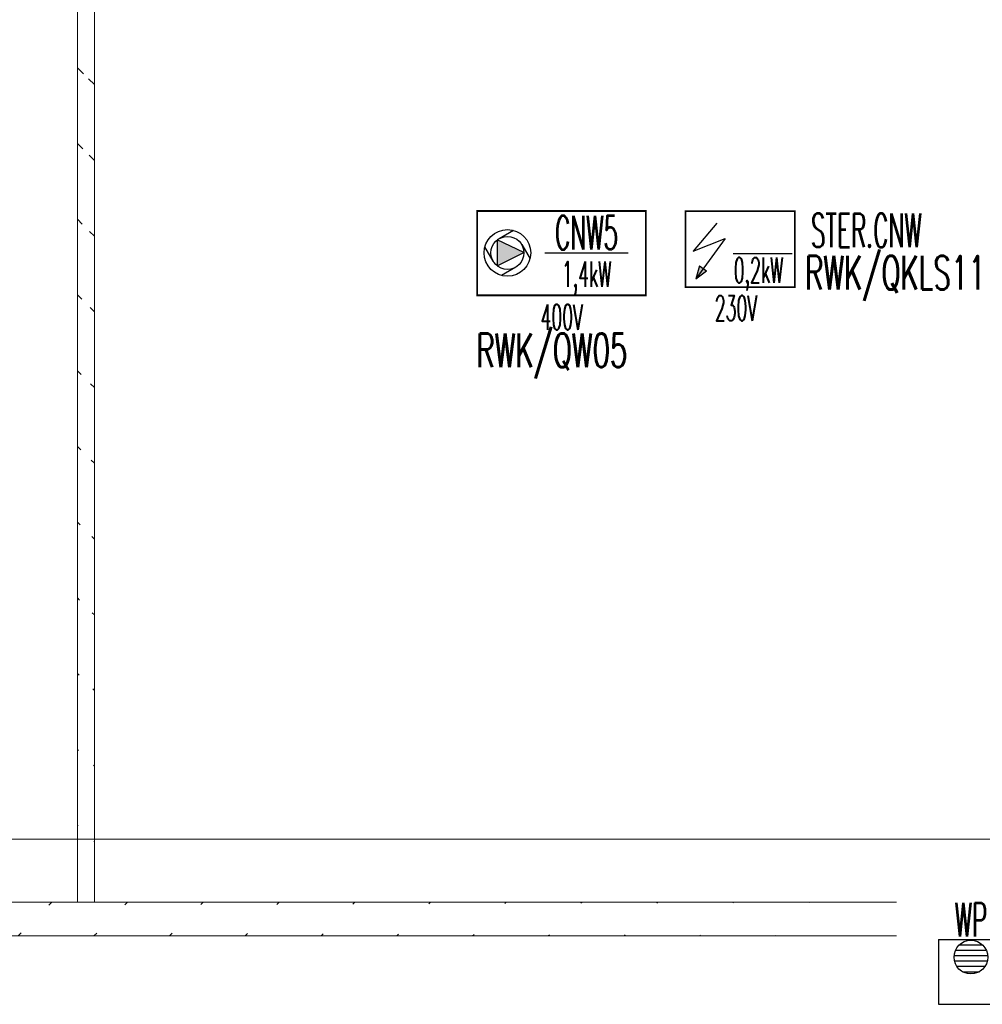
# Model space of a CAD drawing. Header units: millimetres. Extents: x -7955266 to 72030, y -46136 to 9299934.
# Tile 144 of 203: x -5113768 to -5108062, y 6615130 to 6620967. Entities that reach past the tile are written whole.
import ezdxf
from ezdxf.enums import TextEntityAlignment as Align

# ---------------------------------------------------------------- set-up
doc = ezdxf.new("R2010")
doc.units = ezdxf.units.MM
doc.header["$LTSCALE"] = 10
for name, color, linetype, lineweight in [('!XREF', 8, 'Continuous', 5), ('BMS_urzadzenia_nr_obw_magistrala', 140, 'Continuous', 13), ('BMS_urzadzenia_WE_WY', 30, 'Continuous', 20), ('IE_ATRYBUTY_ BLOCK_1', 7, 'Continuous', 25), ('IE_ATRYBUTY_ BLOCK_2', 7, 'Continuous', 18), ('IE_trasy kablowe', 6, 'Continuous', 18), ('IE_urzadzenia', 30, 'Continuous', 25), ('IE_urzadzenia_nr_obw', 94, 'Continuous', 20), ('XREF_E_PRZ24002_rzut dachu$0$0-DACH-ISTN', 8, 'Continuous', 5), ('XREF_E_PRZ24002_rzut dachu$0$DO-HALA-WYMIAR', 8, 'Continuous', 5)]:
    doc.layers.add(name, color=color, linetype=linetype, lineweight=lineweight)
doc.styles.add('ROMANS', font='romans.shx', dxfattribs={"width": 0.8})
doc.styles.add('XREF_E_PRZ24002_rzut dachu$0$CP_ATTR', font='ROMANS.SHX')
doc.styles.add('XREF_E_PRZ24002_rzut dachu$0$ROMANS', font='romans.shx', dxfattribs={"width": 0.8})
doc.dimstyles.new('XREF_E_PRZ24002_rzut dachu$0$STANDARD', dxfattribs={"dimscale": 1.4, "dimtxt": 21, "dimasz": 0.5, "dimexe": 0.2, "dimexo": 0.1, "dimgap": 6, "dimtad": 1, "dimdec": 1, "dimrnd": 0.5, "dimzin": 12, "dimdsep": 46, "dimtxsty": 'XREF_E_PRZ24002_rzut dachu$0$ROMANS', "dimblk1": 'XREF_E_PRZ24002_rzut dachu$0$Q', "dimblk2": 'XREF_E_PRZ24002_rzut dachu$0$Q', "dimsah": 1, "dimcen": 0.5, "dimse1": 1, "dimse2": 1, "dimclrd": 8, "dimclre": 8, "dimclrt": 7, "dimadec": 0, "dimazin": 0, "dimtfac": 1, "dimtdec": 1, "dimtix": 1, "dimtmove": 2, "dimatfit": 3, "dimldrblk": 'XREF_E_PRZ24002_rzut dachu$0$Q', "dimfxl": 1, "dimtolj": 1, "dimtzin": 12, "dimarcsym": 0})

# ---------------------------------------------------------------- blocks, each defined once
blk = doc.blocks.new('XREF_E_PRZ24002_rzut dachu$0$Q')
for p, q in [((0, 20), (0, -20)), ((10.61, 10.61), (-10.61, -10.61))]:
    blk.add_line(p, q)
blk = doc.blocks.new('*D287')
at = {"layer": 'XREF_E_PRZ24002_rzut dachu$0$DO-HALA-WYMIAR', "color": 8, "lineweight": -2, "transparency": 16777216}
blk.add_line((-268531.68, 266529.49), (-276811.68, 266529.49), dxfattribs=at)
at = {"layer": 'XREF_E_PRZ24002_rzut dachu$0$DO-HALA-WYMIAR', "color": 8, "linetype": 'ByBlock', "lineweight": -2, "transparency": 16777216, "rotation": 180}
blk.add_blockref('XREF_E_PRZ24002_rzut dachu$0$Q', (-276812.68, 266529.49), dxfattribs=at)
at = {"layer": 'XREF_E_PRZ24002_rzut dachu$0$DO-HALA-WYMIAR', "color": 8, "linetype": 'ByBlock', "lineweight": -2, "transparency": 16777216}
blk.add_blockref('XREF_E_PRZ24002_rzut dachu$0$Q', (-268530.68, 266529.49), dxfattribs=at)
at = {"layer": 'XREF_E_PRZ24002_rzut dachu$0$DO-HALA-WYMIAR', "color": 7, "transparency": 16777216, "insert": (-272549.58, 266562.49), "char_height": 42, "attachment_point": 5, "style": 'XREF_E_PRZ24002_rzut dachu$0$ROMANS'}
blk.add_mtext('\\A1;8282', dxfattribs=at)
blk = doc.blocks.new('urzadzenie_centrala wentylacyjna')
blk.add_hatch(color=256).paths.add_polyline_path([(-223.2, -247), (-382.1, -171.8), (-382.1, -324.6)])
for p, q in [((-370.1, -163.6), (-285.3, -114.6)), ((-406, -297.4), (-454.9, -212.6)), ((-236.3, -199.4), (-187.4, -284.3)), ((394.8, -250), (-99.6, -250)), ((-272.2, -333.2), (-357, -382.2))]:
    blk.add_line(p, q)
at = {"const_width": 10}
blk.add_lwpolyline([(-500, 0), (500, 0), (500, -500), (-500, -500), (-500, 0)], dxfattribs=at)
blk.add_lwpolyline([(-223.2, -247), (-382.1, -171.8), (-382.1, -324.6)], close=True)
for radius in [138.5, 97.9]:
    blk.add_circle((-321.2, -248.4), radius)
at = {"layer": 'BMS_urzadzenia_nr_obw_magistrala', "style": 'ROMANS', "width": 0.5, "flags": 8}
blk.add_attdef('ADR_BMS', (549.1, -361.7), '', height=150, dxfattribs=at)
at = {"layer": 'BMS_urzadzenia_WE_WY', "style": 'ROMANS', "width": 0.5, "flags": 8}
blk.add_attdef('BMS_WE_WY', (549.1, -566.8), '', height=150, dxfattribs=at)
at = {"layer": 'IE_ATRYBUTY_ BLOCK_1', "style": 'ROMANS', "width": 0.5, "flags": 8}
blk.add_attdef('TYP', text='', height=200, dxfattribs=at).set_placement((147.6, -228.7), align=Align.CENTER)
at = {"layer": 'IE_ATRYBUTY_ BLOCK_2', "style": 'ROMANS', "width": 0.5, "flags": 8}
for tag, p in [('OPIS2', (147.6, -449.1)), ('OPIS1', (0.4, -703.9))]:
    blk.add_attdef(tag, text='', height=150, dxfattribs=at).set_placement(p, align=Align.CENTER)
at = {"layer": 'IE_urzadzenia_nr_obw', "style": 'ROMANS', "width": 0.5, "flags": 8}
blk.add_attdef('NR_OBW', (549.1, -175.7), '', height=150, dxfattribs=at)
blk = doc.blocks.new('urzadzenie_wpust dachowy')
h = blk.add_hatch()
h.set_pattern_fill('ANSI31', color=256, scale=10, angle=315, style=0)
h.set_pattern_definition([(0, (3e-14, -297.45), (1e-14, 31.75), [])])
edge = h.paths.add_edge_path()
edge.add_arc((-0.6, -104.3), 100, 0, 360)
for p, q in [((-191.9, 0), (191.9, 0)), ((-191.9, 0), (-191.9, -384)), ((191.9, 0), (191.9, -384)), ((-191.9, -384), (191.9, -384))]:
    blk.add_line(p, q)
blk.add_circle((-0.6, -104.3), 100)
at = {"layer": 'BMS_urzadzenia_nr_obw_magistrala', "style": 'ROMANS', "width": 0.5, "flags": 8}
blk.add_attdef('ADR_BMS', (238.6, -152.5), '', height=150, dxfattribs=at)
at = {"layer": 'BMS_urzadzenia_WE_WY', "style": 'ROMANS', "width": 0.5, "flags": 8}
blk.add_attdef('BMS_WE_WY', (238.6, -357.6), '', height=150, dxfattribs=at)
at = {"layer": 'IE_ATRYBUTY_ BLOCK_1', "style": 'ROMANS', "width": 0.5, "flags": 8}
blk.add_attdef('TYP', text='', height=200, dxfattribs=at).set_placement((-0.6, 17.8), align=Align.CENTER)
at = {"layer": 'IE_ATRYBUTY_ BLOCK_2', "style": 'ROMANS', "width": 0.5, "flags": 8}
for tag, p in [('OPIS1', (-0.6, -365.8)), ('OPIS2', (-0.6, -758.8))]:
    blk.add_attdef(tag, text='', height=150, dxfattribs=at).set_placement(p, align=Align.CENTER)
at = {"layer": 'IE_urzadzenia_nr_obw', "style": 'ROMANS', "width": 0.5, "flags": 8}
blk.add_attdef('NR_OBW', text='', height=150, dxfattribs=at).set_placement((-0.6, -570), align=Align.CENTER)
blk = doc.blocks.new('urzadzenie_ogolne')
blk.add_hatch(color=256).paths.add_polyline_path([(-237, -400.9), (-174.3, -352.9), (-215.6, -324.8)])
for p, q in [((-113.5, -71.8), (-253.5, -236.4)), ((-253.5, -236.4), (-64.1, -162.3)), ((-64.1, -162.3), (-237, -400.9)), ((-16.7, -250), (333.3, -250)), ((-215.6, -324.8), (-237, -400.9)), ((-215.6, -324.8), (-174.3, -352.9)), ((-237, -400.9), (-174.3, -352.9))]:
    blk.add_line(p, q)
at = {"const_width": 10}
blk.add_lwpolyline([(-300, 0), (350, 0), (350, -450), (-300, -450), (-300, 0)], dxfattribs=at)
at = {"layer": 'BMS_urzadzenia_nr_obw_magistrala', "style": 'ROMANS', "width": 0.5, "flags": 8}
blk.add_attdef('ADR_BMS', (399.1, -361.7), '', height=150, dxfattribs=at)
at = {"layer": 'BMS_urzadzenia_WE_WY', "style": 'ROMANS', "width": 0.5, "flags": 8}
blk.add_attdef('BMS_WE_WY', (399.1, -566.8), '', height=150, dxfattribs=at)
at = {"layer": 'IE_ATRYBUTY_ BLOCK_1', "style": 'ROMANS', "width": 0.5, "flags": 8}
blk.add_attdef('TYP', text='', height=200, dxfattribs=at).set_placement((133.3, -225), align=Align.CENTER)
at = {"layer": 'IE_ATRYBUTY_ BLOCK_2', "style": 'ROMANS', "width": 0.5, "flags": 8}
for tag, p in [('OPIS2', (133.3, -425)), ('OPIS1', (0, -650))]:
    blk.add_attdef(tag, text='', height=150, dxfattribs=at).set_placement(p, align=Align.CENTER)
at = {"layer": 'IE_urzadzenia_nr_obw', "style": 'ROMANS', "width": 0.5, "flags": 8}
blk.add_attdef('NR_OBW', (399.1, -175.7), '', height=150, dxfattribs=at)
blk = doc.blocks.new('XREF_E_PRZ24002_rzut dachu')
at = {"layer": 'XREF_E_PRZ24002_rzut dachu$0$0-DACH-ISTN', "linetype": 'ByBlock', "style": 'XREF_E_PRZ24002_rzut dachu$0$CP_ATTR', "flags": 9}
for tag, p, height, width in [('NAME', (-279644.05, 267204.19), 0.01, 3.078589), ('PRODUCER', (-279644.05, 267204.19), 0.01, 3.078589), ('PRODUCT-TYPE', (-279644.05, 267204.19), 0.01, 3.078589), ('ARTICLE', (-279644.05, 267204.19), 0.01, 3.078589), ('FLOW', (-279644.05, 267204.19), 0.01, 3.078589), ('OTHER', (-279644.05, 267204.19), 0.01, 3.078589), ('NAME', (-279398.18, 267206.19), 0.01, 2.430116), ('PRODUCER', (-279398.18, 267206.19), 0.01, 2.430116), ('PRODUCT-TYPE', (-279398.18, 267206.19), 0.01, 2.430116), ('ARTICLE', (-279398.18, 267206.19), 0.01, 2.430116), ('FLOW', (-279398.18, 267206.19), 0.01, 2.430116), ('OTHER', (-279398.18, 267206.19), 0.01, 2.430116), ('NAME', (-279880.82, 267079.33), 0.01, 0.520644), ('PRODUCER', (-279880.82, 267079.33), 0.01, 0.520644), ('PRODUCT-TYPE', (-279880.82, 267079.33), 0.01, 0.520644), ('ARTICLE', (-279880.82, 267079.33), 0.01, 0.520644), ('FLOW', (-279880.82, 267079.33), 0.01, 0.520644), ('OTHER', (-279880.82, 267079.33), 0.01, 0.520644), ('NAME', (-279828.75, 267079.33), 0.0001, 1), ('PRODUCER', (-279828.75, 267079.33), 0.0001, 1), ('PRODUCT-TYPE', (-279828.75, 267079.33), 0.0001, 1), ('ARTICLE', (-279828.75, 267079.33), 0.0001, 1), ('FLOW', (-279828.75, 267079.33), 0.0001, 1), ('OTHER', (-279828.75, 267079.33), 0.0001, 1), ('NAME', (-279558.18, 266590.11), 0.0001, 1), ('PRODUCER', (-279558.18, 266590.11), 0.0001, 1), ('PRODUCT-TYPE', (-279558.18, 266590.11), 0.0001, 1), ('ARTICLE', (-279558.18, 266590.11), 0.0001, 1), ('FLOW', (-279558.18, 266590.11), 0.0001, 1), ('OTHER', (-279558.18, 266590.11), 0.0001, 1), ('NAME', (-280739.27, 251288.91), 0.0001, 1), ('PRODUCER', (-280739.27, 251288.91), 0.0001, 1), ('PRODUCT-TYPE', (-280739.27, 251288.91), 0.0001, 1), ('ARTICLE', (-280739.27, 251288.91), 0.0001, 1), ('FLOW', (-280739.27, 251288.91), 0.0001, 1), ('OTHER', (-280739.27, 251288.91), 0.0001, 1), ('NAME', (-280605.65, 251288.91), 0.0001, 1), ('PRODUCER', (-280605.65, 251288.91), 0.0001, 1), ('PRODUCT-TYPE', (-280605.65, 251288.91), 0.0001, 1), ('ARTICLE', (-280605.65, 251288.91), 0.0001, 1), ('FLOW', (-280605.65, 251288.91), 0.0001, 1), ('OTHER', (-280605.65, 251288.91), 0.0001, 1), ('NAME', (-279957.38, 251288.91), 0.0001, 1), ('PRODUCER', (-279957.38, 251288.91), 0.0001, 1), ('PRODUCT-TYPE', (-279957.38, 251288.91), 0.0001, 1), ('ARTICLE', (-279957.38, 251288.91), 0.0001, 1), ('FLOW', (-279957.38, 251288.91), 0.0001, 1), ('OTHER', (-279957.38, 251288.91), 0.0001, 1)]:
    blk.add_attdef(tag, p, '', height=height, dxfattribs=dict(at, width=width))
for tag, p, height, rotation, width in [('PRODUCT-TYPE', (-279196.19, 267204.19), 0.0001, 180, 1), ('NAME', (-279196.19, 267204.19), 0.0001, 180, 1), ('PRODUCER', (-279196.19, 267204.19), 0.0001, 180, 1), ('ARTICLE', (-279196.19, 267204.19), 0.0001, 180, 1), ('FLOW', (-279196.19, 267204.19), 0.0001, 180, 1), ('OTHER', (-279196.19, 267204.19), 0.0001, 180, 1), ('PRODUCT-TYPE', (-279109.07, 267204.19), 0.015, 180, 0.580797), ('PRODUCER', (-279109.07, 267204.19), 0.015, 180, 0.580797), ('ARTICLE', (-279109.07, 267204.19), 0.015, 180, 0.580797), ('NAME', (-279109.07, 267204.19), 0.015, 180, 0.580797), ('FLOW', (-279109.07, 267204.19), 0.015, 180, 0.580797), ('OTHER', (-279109.07, 267204.19), 0.015, 180, 0.580797), ('NAME', (-279015.17, 267206.19), 0.0001, 180, 1), ('PRODUCER', (-279015.17, 267206.19), 0.0001, 180, 1), ('PRODUCT-TYPE', (-279015.17, 267206.19), 0.0001, 180, 1), ('ARTICLE', (-279015.17, 267206.19), 0.0001, 180, 1), ('FLOW', (-279015.17, 267206.19), 0.0001, 180, 1), ('OTHER', (-279015.17, 267206.19), 0.0001, 180, 1), ('PRODUCT-TYPE', (-278926.22, 267206.19), 0.015, 180, 0.592965), ('PRODUCER', (-278926.22, 267206.19), 0.015, 180, 0.592965), ('ARTICLE', (-278926.22, 267206.19), 0.015, 180, 0.592965), ('NAME', (-278926.22, 267206.19), 0.015, 180, 0.592965), ('FLOW', (-278926.22, 267206.19), 0.015, 180, 0.592965), ('OTHER', (-278926.22, 267206.19), 0.015, 180, 0.592965), ('NAME', (-281343.26, 251313.16), 0.0001, 180, 1), ('PRODUCER', (-281343.26, 251313.16), 0.0001, 180, 1), ('PRODUCT-TYPE', (-281343.26, 251313.16), 0.0001, 180, 1), ('ARTICLE', (-281343.26, 251313.16), 0.0001, 180, 1), ('FLOW', (-281343.26, 251313.16), 0.0001, 180, 1), ('OTHER', (-281343.26, 251313.16), 0.0001, 180, 1), ('NAME', (-281440.06, 251297.51), 0.0001, 135, 1), ('PRODUCER', (-281440.06, 251297.51), 0.0001, 135, 1), ('PRODUCT-TYPE', (-281440.06, 251297.51), 0.0001, 135, 1), ('ARTICLE', (-281440.06, 251297.51), 0.0001, 135, 1), ('FLOW', (-281440.06, 251297.51), 0.0001, 135, 1), ('OTHER', (-281440.06, 251297.51), 0.0001, 135, 1), ('NAME', (-281127.88, 251288.91), 0.0001, 180, 1), ('PRODUCER', (-281127.88, 251288.91), 0.0001, 180, 1), ('PRODUCT-TYPE', (-281127.88, 251288.91), 0.0001, 180, 1), ('ARTICLE', (-281127.88, 251288.91), 0.0001, 180, 1), ('FLOW', (-281127.88, 251288.91), 0.0001, 180, 1), ('OTHER', (-281127.88, 251288.91), 0.0001, 180, 1), ('NAME', (-281411.29, 251268.73), 0.0001, 315, 1), ('PRODUCER', (-281411.29, 251268.73), 0.0001, 315, 1), ('PRODUCT-TYPE', (-281411.29, 251268.73), 0.0001, 315, 1), ('ARTICLE', (-281411.29, 251268.73), 0.0001, 315, 1), ('FLOW', (-281411.29, 251268.73), 0.0001, 315, 1), ('OTHER', (-281411.29, 251268.73), 0.0001, 315, 1)]:
    blk.add_attdef(tag, p, '', height=height, rotation=rotation, dxfattribs=dict(at, width=width))
at = {"layer": 'XREF_E_PRZ24002_rzut dachu$0$0-DACH-ISTN', "linetype": 'ByBlock', "style": 'XREF_E_PRZ24002_rzut dachu$0$CP_ATTR', "text_generation_flag": 4, "width": 1, "flags": 9}
for tag, p, rotation in [('NAME', (-279463.18, 267141.19), 90), ('PRODUCER', (-279463.18, 267141.19), 90), ('PRODUCT-TYPE', (-279463.18, 267141.19), 90), ('ARTICLE', (-279463.18, 267141.19), 90), ('FLOW', (-279463.18, 267141.19), 90), ('OTHER', (-279463.18, 267141.19), 90), ('NAME', (-281127.88, 251288.91), 180), ('PRODUCER', (-281127.88, 251288.91), 180), ('PRODUCT-TYPE', (-281127.88, 251288.91), 180), ('ARTICLE', (-281127.88, 251288.91), 180), ('FLOW', (-281127.88, 251288.91), 180), ('OTHER', (-281127.88, 251288.91), 180)]:
    blk.add_attdef(tag, p, '', height=0.0001, rotation=rotation, dxfattribs=at)
at = {"layer": 'XREF_E_PRZ24002_rzut dachu$0$0-DACH-ISTN', "linetype": 'ByBlock', "style": 'XREF_E_PRZ24002_rzut dachu$0$CP_ATTR', "flags": 9}
for tag, p, height, rotation in [('PRODUCT-TYPE', (-279586.68, 266526.19), 0.0025, 180), ('PRODUCER', (-279586.68, 266526.19), 0.0025, 180), ('ARTICLE', (-279586.68, 266526.19), 0.0025, 180), ('NAME', (-279586.68, 266526.19), 0.0025, 180), ('FLOW', (-279586.68, 266526.19), 0.0025, 180), ('OTHER', (-279586.68, 266526.19), 0.0025, 180), ('NAME', (-281440.06, 251297.51), 0.0001, 315), ('PRODUCER', (-281440.06, 251297.51), 0.0001, 315), ('PRODUCT-TYPE', (-281440.06, 251297.51), 0.0001, 315), ('ARTICLE', (-281440.06, 251297.51), 0.0001, 315), ('FLOW', (-281440.06, 251297.51), 0.0001, 315), ('OTHER', (-281440.06, 251297.51), 0.0001, 315), ('NAME', (-281117.1, 251288.91), 0.0001, 180), ('PRODUCER', (-281117.1, 251288.91), 0.0001, 180), ('PRODUCT-TYPE', (-281117.1, 251288.91), 0.0001, 180), ('ARTICLE', (-281117.1, 251288.91), 0.0001, 180), ('FLOW', (-281117.1, 251288.91), 0.0001, 180), ('OTHER', (-281117.1, 251288.91), 0.0001, 180), ('NAME', (-280739.27, 251288.91), 0.0001, 180), ('PRODUCER', (-280739.27, 251288.91), 0.0001, 180), ('PRODUCT-TYPE', (-280739.27, 251288.91), 0.0001, 180), ('ARTICLE', (-280739.27, 251288.91), 0.0001, 180), ('FLOW', (-280739.27, 251288.91), 0.0001, 180), ('OTHER', (-280739.27, 251288.91), 0.0001, 180), ('NAME', (-279957.38, 251288.91), 0.0001, 180), ('PRODUCER', (-279957.38, 251288.91), 0.0001, 180), ('PRODUCT-TYPE', (-279957.38, 251288.91), 0.0001, 180), ('ARTICLE', (-279957.38, 251288.91), 0.0001, 180), ('FLOW', (-279957.38, 251288.91), 0.0001, 180), ('OTHER', (-279957.38, 251288.91), 0.0001, 180)]:
    blk.add_attdef(tag, p, '', height=height, rotation=rotation, dxfattribs=at)
at = {"layer": 'XREF_E_PRZ24002_rzut dachu$0$0-DACH-ISTN', "linetype": 'ByBlock', "style": 'XREF_E_PRZ24002_rzut dachu$0$CP_ATTR'}
for tag, p, height, flags in [('GROUP', (-281520.03, 251451.25), 0.00005, 1), ('NUMBER', (-281520.03, 251451.25), 0.00005, 1), ('PRODUCER', (-281520.03, 251451.25), 0.00005, 1), ('ARTICLE', (-281520.03, 251451.25), 0.00005, 1), ('PRODUCT-TYPE', (-281520.03, 251451.25), 0.00005, 1), ('ORDER-NO', (-281520.03, 251451.25), 0.00005, 1), ('CHARACTER', (-281520.03, 251451.25), 0.00005, 1), ('DN', (-281520.03, 251451.25), 0.00005, 1), ('NAME', (-281520.03, 251451.25), 0.00005, 1), ('TEMPERATURE', (-281520.03, 251451.25), 0.00005, 1), ('FLOW', (-281520.03, 251451.25), 0.00005, 1), ('POWER', (-281520.03, 251451.25), 0.00005, 1), ('VOLTAGE', (-281520.03, 251451.25), 0.00005, 1), ('WEIGHT', (-281520.03, 251451.25), 0.00005, 1), ('PN', (-281520.03, 251451.25), 0.00005, 1), ('H', (-281520.03, 251451.25), 0.00005, 1), ('VAL', (-281520.03, 251451.25), 0.00005, 1), ('NAME', (-281343.26, 251313.16), 0.0001, 9), ('PRODUCER', (-281343.26, 251313.16), 0.0001, 9), ('PRODUCT-TYPE', (-281343.26, 251313.16), 0.0001, 9), ('ARTICLE', (-281343.26, 251313.16), 0.0001, 9), ('FLOW', (-281343.26, 251313.16), 0.0001, 9), ('OTHER', (-281343.26, 251313.16), 0.0001, 9), ('NAME', (-281127.88, 251288.91), 0.0001, 9), ('PRODUCER', (-281127.88, 251288.91), 0.0001, 9), ('PRODUCT-TYPE', (-281127.88, 251288.91), 0.0001, 9), ('ARTICLE', (-281127.88, 251288.91), 0.0001, 9), ('FLOW', (-281127.88, 251288.91), 0.0001, 9), ('OTHER', (-281127.88, 251288.91), 0.0001, 9), ('NAME', (-280750.05, 251288.91), 0.0001, 9), ('PRODUCER', (-280750.05, 251288.91), 0.0001, 9), ('PRODUCT-TYPE', (-280750.05, 251288.91), 0.0001, 9), ('ARTICLE', (-280750.05, 251288.91), 0.0001, 9), ('FLOW', (-280750.05, 251288.91), 0.0001, 9), ('OTHER', (-280750.05, 251288.91), 0.0001, 9), ('NAME', (-280647.27, 251288.91), 0.0001, 9), ('PRODUCER', (-280647.27, 251288.91), 0.0001, 9), ('PRODUCT-TYPE', (-280647.27, 251288.91), 0.0001, 9), ('ARTICLE', (-280647.27, 251288.91), 0.0001, 9), ('FLOW', (-280647.27, 251288.91), 0.0001, 9), ('OTHER', (-280647.27, 251288.91), 0.0001, 9), ('NAME', (-281393.61, 251261.41), 0.0001, 9), ('PRODUCER', (-281393.61, 251261.41), 0.0001, 9), ('PRODUCT-TYPE', (-281393.61, 251261.41), 0.0001, 9), ('ARTICLE', (-281393.61, 251261.41), 0.0001, 9), ('FLOW', (-281393.61, 251261.41), 0.0001, 9), ('OTHER', (-281393.61, 251261.41), 0.0001, 9), ('GROUP', (-281345.5, 250753.98), 0.00005, 1), ('NUMBER', (-281345.5, 250753.98), 0.00005, 1), ('PRODUCER', (-281345.5, 250753.98), 0.00005, 1), ('ARTICLE', (-281345.5, 250753.98), 0.00005, 1), ('PRODUCT-TYPE', (-281345.5, 250753.98), 0.00005, 1), ('ORDER-NO', (-281345.5, 250753.98), 0.00005, 1), ('CHARACTER', (-281345.5, 250753.98), 0.00005, 1), ('DN', (-281345.5, 250753.98), 0.00005, 1), ('NAME', (-281345.5, 250753.98), 0.00005, 1), ('TEMPERATURE', (-281345.5, 250753.98), 0.00005, 1), ('FLOW', (-281345.5, 250753.98), 0.00005, 1), ('POWER', (-281345.5, 250753.98), 0.00005, 1), ('VOLTAGE', (-281345.5, 250753.98), 0.00005, 1), ('WEIGHT', (-281345.5, 250753.98), 0.00005, 1), ('PN', (-281345.5, 250753.98), 0.00005, 1), ('H', (-281345.5, 250753.98), 0.00005, 1), ('VAL', (-281345.5, 250753.98), 0.00005, 1)]:
    blk.add_attdef(tag, p, '', height=height, dxfattribs=dict(at, flags=flags))
at = {"layer": 'XREF_E_PRZ24002_rzut dachu$0$0-DACH-ISTN', "linetype": 'ByBlock', "style": 'XREF_E_PRZ24002_rzut dachu$0$CP_ATTR', "text_generation_flag": 4, "width": 1, "flags": 9}
for tag in ['NAME', 'PRODUCER', 'PRODUCT-TYPE', 'ARTICLE', 'FLOW', 'OTHER']:
    blk.add_attdef(tag, (-280739.27, 251288.91), '', height=0.0001, dxfattribs=at)
at = {"layer": 'XREF_E_PRZ24002_rzut dachu$0$0-DACH-ISTN', "linetype": 'ByBlock', "style": 'XREF_E_PRZ24002_rzut dachu$0$CP_ATTR', "flags": 9}
for tag, p in [('GROUP', (-280584.33, 251288.18)), ('ARTICLE', (-280584.33, 251288.17)), ('PRODUCT-TYPE', (-280584.33, 251288.17)), ('ORDER-NO', (-280584.33, 251288.16)), ('PRODUCER', (-280584.33, 251288.16)), ('NAME', (-280584.32, 251288.18)), ('NUMBER', (-280584.33, 251288.18)), ('TEMPERATURE', (-280584.31, 251288.18)), ('FLOW', (-280584.31, 251288.18)), ('CHARACTER', (-280584.31, 251288.17)), ('POWER', (-280584.31, 251288.16)), ('VOLTAGE', (-280584.31, 251288.16)), ('PN', (-280584.3, 251288.18)), ('OTHER', (-280584.3, 251288.18)), ('DN', (-280584.3, 251288.17))]:
    blk.add_attdef(tag, text='', height=0.002, dxfattribs=at).set_placement(p, align=Align.MIDDLE_LEFT)
at = {"layer": 'XREF_E_PRZ24002_rzut dachu$0$0-DACH-ISTN', "linetype": 'ByBlock', "style": 'XREF_E_PRZ24002_rzut dachu$0$CP_ATTR', "width": 1, "flags": 9}
for tag, height, p in [('GROUP', 0.00158, (-279928.78, 251288.33)), ('ARTICLE', 0.00158, (-279928.78, 251288.33)), ('PRODUCT-TYPE', 0.00158, (-279928.78, 251288.33)), ('ORDER-NO', 0.00157, (-279928.78, 251288.32)), ('PRODUCER', 0.00158, (-279928.78, 251288.32)), ('NAME', 0.00158, (-279928.77, 251288.34)), ('NUMBER', 0.00158, (-279928.78, 251288.34)), ('TEMPERATURE', 0.00158, (-279928.77, 251288.34)), ('OTHER', 0.00158, (-279928.76, 251288.34)), ('CHARACTER', 0.00158, (-279928.76, 251288.33)), ('FLOW', 0.00158, (-279928.76, 251288.33)), ('POWER', 0.00158, (-279928.76, 251288.32)), ('VOLTAGE', 0.00158, (-279928.76, 251288.32)), ('DN', 0.00158, (-279928.75, 251288.33)), ('PN', 0.00158, (-279928.75, 251288.33))]:
    blk.add_attdef(tag, text='', height=height, dxfattribs=at).set_placement(p, align=Align.MIDDLE_LEFT)
at = {"layer": 'XREF_E_PRZ24002_rzut dachu$0$DO-HALA-WYMIAR'}
dim = blk.add_linear_dim(base=(-276812.68, 266529.49), p1=(-268530.68, 266454.62, 0), p2=(-276812.68, 266454.62, 0), dimstyle='XREF_E_PRZ24002_rzut dachu$0$STANDARD', override={"dimscale": 2}, dxfattribs=at)
dim.commit()
dim.dimension.update_dxf_attribs({"geometry": '*D287', "text_midpoint": (-272549.58, 266562.49), "dimtype": 160})

msp = doc.modelspace()

# ---------------------------------------------------------------- hatches: boundary and pattern name
at = {"layer": 'IE_trasy kablowe'}
h = msp.add_hatch(dxfattribs=at)
h.set_pattern_fill('ANSI31', color=256, scale=100, angle=90, style=0)
h.set_pattern_definition([(135, (-5118239.62, 6600351.06), (-224.5064, -224.5064), [])])
edge = h.paths.add_edge_path()
edge.add_line((-5113425.6, 6615735.2), (-5113425.6, 6629751.3))
edge.add_line((-5113325.6, 6615735.2), (-5113325.6, 6629751.3))
h = msp.add_hatch(dxfattribs=at)
h.set_pattern_fill('ANSI31', color=256, scale=100, style=0)
h.set_pattern_definition([(45, (-5196221.15, 6620649.22), (-224.5064, 224.5064), [])])
edge = h.paths.add_edge_path()
edge.add_line((-5164589.4, 6615735.2), (-5108570.7, 6615735.2))
edge.add_line((-5164589.4, 6615535.2), (-5108570.7, 6615535.2))

# ---------------------------------------------------------------- linework, layer by layer
for p, q in [((-5113425.6, 6615735.2), (-5113425.6, 6629751.3)), ((-5113325.6, 6615735.2), (-5113325.6, 6629751.3)), ((-5164589.4, 6615735.2), (-5108570.7, 6615735.2)), ((-5164589.4, 6615535.2), (-5108570.7, 6615535.2))]:
    msp.add_line(p, q, dxfattribs=at)

# ---------------------------------------------------------------- block references
at = {"layer": '!XREF', "xscale": 10, "yscale": 10, "zscale": 10}
msp.add_blockref('XREF_E_PRZ24002_rzut dachu', (-2416894, 3950814.3, 0), dxfattribs=at)
at = {"layer": 'IE_urzadzenia'}
msp.add_blockref('urzadzenie_centrala wentylacyjna', (-5110555.6, 6619833.1), dxfattribs=at).add_auto_attribs({'TYP': 'CNW5', 'OPIS2': '1,4kW', 'OPIS1': '400V'})
ref = msp.add_blockref('urzadzenie_ogolne', (-5109522.1, 6619832), dxfattribs=at)
ref.add_attrib('TYP', 'STER.CNW', dxfattribs={"layer": 'IE_ATRYBUTY_ BLOCK_1', "height": 200, "style": 'ROMANS', "width": 0.5, "flags": 8}).set_placement((-5108749.2, 6619617.7), align=Align.CENTER)
ref.add_attrib('OPIS1', '230V', dxfattribs={"layer": 'IE_ATRYBUTY_ BLOCK_2', "height": 150, "style": 'ROMANS', "width": 0.5, "flags": 8}).set_placement((-5109522.1, 6619182), align=Align.CENTER)
ref.add_attrib('OPIS2', '0,2kW', dxfattribs={"layer": 'IE_ATRYBUTY_ BLOCK_2', "height": 150, "style": 'ROMANS', "width": 0.5, "flags": 8}).set_placement((-5109388.8, 6619407), align=Align.CENTER)
ref = msp.add_blockref('urzadzenie_wpust dachowy', (-5108128.7, 6615513.7), dxfattribs=at)
ref.add_attrib('OPIS1', '0,01kW', dxfattribs={"layer": 'IE_ATRYBUTY_ BLOCK_2', "height": 150, "style": 'ROMANS', "width": 0.5, "flags": 8}).set_placement((-5107731.8, 6615387.2), align=Align.CENTER)
ref.add_attrib('OPIS2', '230V', dxfattribs={"layer": 'IE_ATRYBUTY_ BLOCK_2', "height": 150, "style": 'ROMANS', "width": 0.5, "flags": 8}).set_placement((-5107783.9, 6615194.7), align=Align.CENTER)
ref.add_attrib('TYP', 'WP', dxfattribs={"layer": 'IE_ATRYBUTY_ BLOCK_1', "height": 200, "style": 'ROMANS', "width": 0.5, "flags": 8}).set_placement((-5108129.3, 6615531.4), align=Align.CENTER)

# ---------------------------------------------------------------- texts
at = {"layer": 'IE_urzadzenia_nr_obw', "style": 'ROMANS', "width": 0.6}
for s, p in [('RWK/QKLS11', (-5109112.4, 6619367.1, 0)), ('RWK/QW05', (-5111060.8, 6618907.6, 0))]:
    msp.add_text(s, height=200, dxfattribs=at).set_placement(p)

doc.saveas('drawing.dxf')
